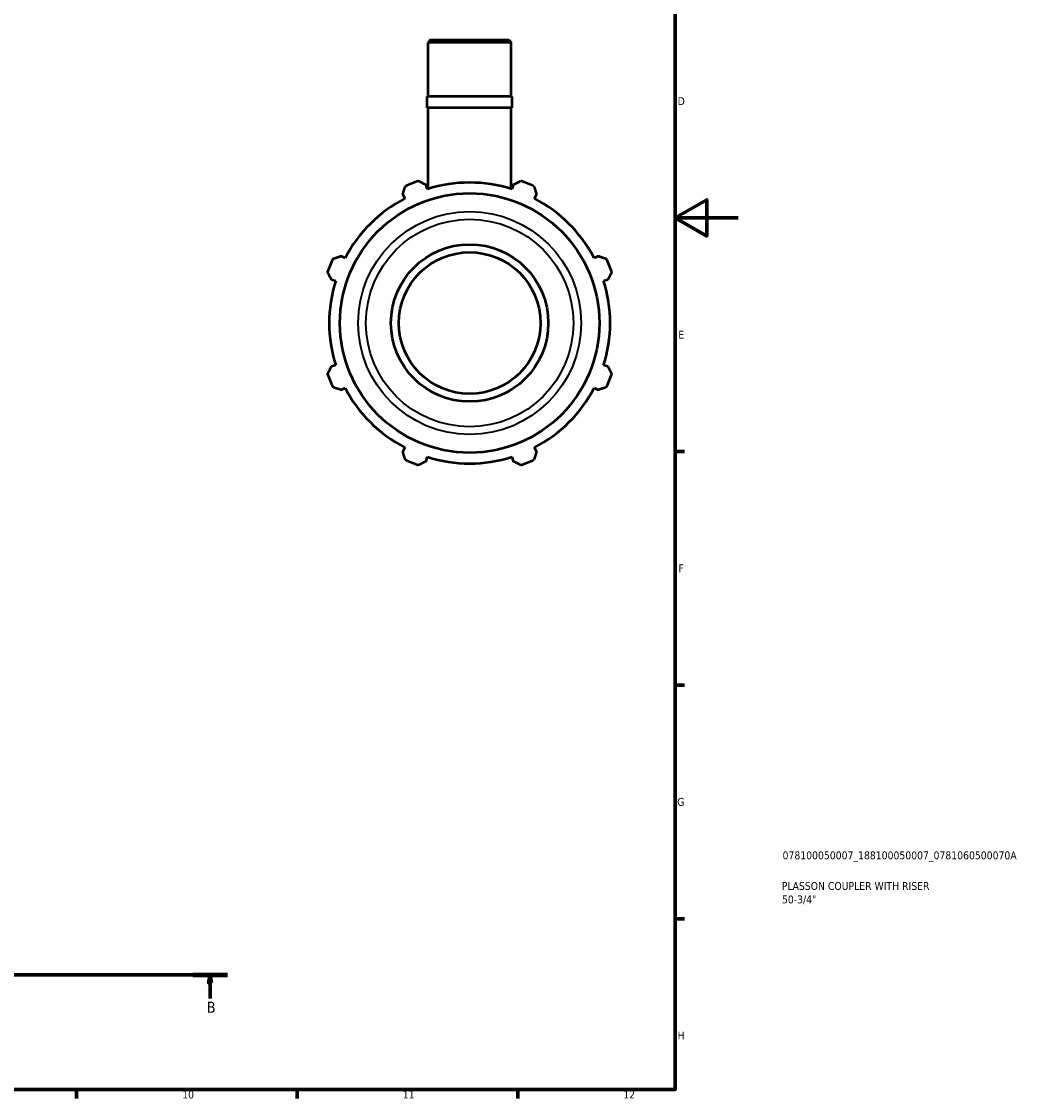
# Model space of a CAD drawing. Header units: millimetres. Extents: x 0 to 931, y 0 to 823.
# Tile 5 of 6: x 613 to 931, y 17 to 359. Entities that reach past the tile are written whole.
import ezdxf

# ---------------------------------------------------------------- set-up
doc = ezdxf.new("R2010")
doc.units = ezdxf.units.MM
doc.linetypes.add('CHAIN', pattern=[0.7087, 0.4724, -0.0591, 0.1181, -0.0591])
for name, color, linetype, lineweight in [('Border (ISO)', 7, 'Continuous', 70), ('Section Line (ISO)', 7, 'CHAIN', 70), ('Title (ISO)', 7, 'Continuous', 50), ('Visible (ISO)', 7, 'Continuous', 50), ('Visible Narrow (ISO)', 7, 'Continuous', 35)]:
    doc.layers.add(name, color=color, linetype=linetype, lineweight=lineweight)
doc.styles.add('Label Text (ISO)', font='tahoma.ttf')
doc.styles.add('Note Text (ISO)', font='tahoma.ttf')

# ---------------------------------------------------------------- blocks, each defined once
blk = doc.blocks.new('Borders Default Border')
at = {"layer": 'Border (ISO)'}
for p, q in [((821, 222.75), (823.9, 222.75)), ((821, 148.5), (823.9, 148.5)), ((821, 74.25), (823.9, 74.25)), ((630.75, 20), (630.75, 17.1)), ((700.83, 20), (700.83, 17.1)), ((770.92, 20), (770.92, 17.1))]:
    blk.add_line(p, q, dxfattribs=at)
at = {"layer": 'Border (ISO)', "flags": 128}
for points in [[(20, 20), (20, 574), (821, 574), (821, 20), (20, 20)], [(841, 297), (821, 297), (831, 302.77), (831, 291.23), (821, 297)]]:
    blk.add_lwpolyline(points, dxfattribs=at)
at = {"layer": 'Border (ISO)', "color": 232, "true_color": 0xca0064, "char_height": 2.5, "attachment_point": 7, "style": 'Note Text (ISO)'}
for s, insert in [('D', (821.73, 332.88)), ('E', (821.94, 258.63)), ('F', (822, 184.38)), ('G', (821.61, 110.08)), ('H', (821.74, 35.88)), ('10', (664.29, 17.05)), ('11', (734.37, 17.1)), ('12', (804.46, 17.1))]:
    blk.add_mtext(s, dxfattribs=dict(at, insert=insert))
blk = doc.blocks.new('Title Blocks ISO')
at = {"layer": 'Title (ISO)', "color": 232, "true_color": 0xca0064, "style": 'Note Text (ISO)'}
for tag, p in [('PART_NUMBER_001', (34.08, 73.13)), ('DESCRIPTION_001', (33.84, 63.4)), ('DESCRIPTION_002', (33.88, 59.12))]:
    blk.add_attdef(tag, p, '', height=2.5, dxfattribs=at)
blk = doc.blocks.new('2dTransSection0')
at = {"layer": 'Section Line (ISO)', "linetype": 'CHAIN'}
blk.add_line((235.42, 56.35), (678.66, 56.35), dxfattribs=at)
at = {"layer": 'Section Line (ISO)', "linetype": 'Continuous', "lineweight": 140}
blk.add_line((667.64, 56.35), (678.66, 56.35), dxfattribs=at)
at = {"layer": 'Section Line (ISO)', "linetype": 'Continuous'}
for p, q in [((673.15, 56.35), (672.65, 53.85)), ((673.15, 53.85), (673.15, 56.35)), ((673.65, 53.85), (673.15, 56.35)), ((672.65, 53.85), (673.65, 53.85)), ((673.15, 48.91), (673.15, 53.85))]:
    blk.add_line(p, q, dxfattribs=at)
at = {"layer": 'Section Line (ISO)', "linetype": 'Continuous', "flags": 128}
blk.add_lwpolyline([(673.65, 53.85), (673.15, 56.35), (672.65, 53.85), (673.65, 53.85)], dxfattribs=at)
at = {"layer": 'Section Line (ISO)'}
blk.add_solid([(673.65, 53.85), (673.15, 56.35), (672.65, 53.85), (673.65, 53.85)], dxfattribs=at)
at = {"layer": 'Section Line (ISO)', "insert": (672.08, 44.35), "char_height": 3.5, "attachment_point": 7, "style": 'Label Text (ISO)'}
blk.add_mtext('B', dxfattribs=at)

msp = doc.modelspace()

# ---------------------------------------------------------------- linework, layer by layer
at = {"layer": 'Visible (ISO)'}
for p, q in [((743.2136, 353.5992), (742.4204, 352.806)), ((768.8614, 352.806), (742.4204, 352.806)), ((742.4204, 335.5992), (742.4204, 352.806)), ((743.2136, 353.5992), (768.0681, 353.5992)), ((768.0681, 353.5992), (768.8614, 352.806)), ((768.8614, 335.5992), (768.8614, 352.806)), ((769.1258, 335.5992), (742.156, 335.5992)), ((742.156, 331.9992), (742.156, 335.5992)), ((769.1258, 331.9992), (769.1258, 335.5992)), ((769.1258, 331.9992), (742.156, 331.9992)), ((742.4204, 306.2366), (742.4204, 331.9992)), ((768.8614, 306.2366), (768.8614, 331.9992)), ((742.2174, 306.1731), (741.7844, 307.5465)), ((769.4974, 307.5465), (769.0644, 306.1731)), ((734.3635, 304.4727), (735.0284, 303.1954)), ((776.2533, 303.1954), (776.9183, 304.4727)), ((716.0447, 284.2117), (714.7674, 284.8766)), ((796.5143, 284.8766), (795.237, 284.2117)), ((711.6936, 277.4557), (713.067, 277.0227)), ((798.2148, 277.0227), (799.5882, 277.4557)), ((713.067, 250.1757), (711.6936, 249.7427)), ((799.5882, 249.7427), (798.2148, 250.1757)), ((714.7674, 242.3218), (716.0447, 242.9868)), ((795.237, 242.9868), (796.5143, 242.3218)), ((735.0284, 224.0031), (734.3635, 222.7258)), ((776.9183, 222.7258), (776.2533, 224.0031)), ((741.7844, 219.6519), (742.2174, 221.0253)), ((769.0644, 221.0253), (769.4974, 219.6519))]:
    msp.add_line(p, q, dxfattribs=at)
for radius in [41.2237, 25, 22.5]:
    msp.add_circle((755.6409, 263.5992), radius, dxfattribs=at)
for radius, start, end in [(48, 109.791984, 115.208016), (44.64, 72.5, 107.5), (48, 64.791984, 70.208016), (44.64, 117.5, 152.5), (44.64, 27.5, 62.5), (48, 154.791984, 160.208016), (48, 19.791984, 25.208016), (44.64, 162.5, 197.5), (44.64, 342.5, 17.5), (48, 199.791984, 205.208016), (48, 334.791984, 340.208016), (44.64, 207.5, 242.5), (44.64, 297.5, 332.5), (48, 244.791984, 250.208016), (44.64, 252.5, 287.5), (48, 289.791984, 295.208016)]:
    msp.add_arc((755.6409, 263.5992), radius, start, end, dxfattribs=at)
for points, weights in [([(739.3878, 308.7638), (740.6105, 308.1427), (741.7844, 307.5465)], [1, 1.00162742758, 1.00243851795]), ([(769.4974, 307.5465), (770.6712, 308.1427), (771.894, 308.7638)], [1.00243851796, 1.00162742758, 1]), ([(734.3635, 304.4727), (734.7719, 305.7243), (735.1974, 307.0281)], [1.00243851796, 1.00162742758, 1]), ([(776.0844, 307.0281), (776.5098, 305.7243), (776.9183, 304.4727)], [1, 1.00162742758, 1.00243851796]), ([(712.212, 284.0427), (713.5158, 284.4682), (714.7674, 284.8766)], [1, 1.00162742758, 1.00243851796]), ([(796.5143, 284.8766), (797.766, 284.4682), (799.0697, 284.0427)], [1.00243851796, 1.00162742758, 1]), ([(711.6936, 277.4557), (711.0974, 278.6296), (710.4763, 279.8523)], [1.00243851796, 1.00162742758, 1]), ([(800.8054, 279.8523), (800.1844, 278.6296), (799.5882, 277.4557)], [1, 1.00162742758, 1.00243851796]), ([(710.4763, 247.3461), (711.0974, 248.5689), (711.6936, 249.7427)], [1, 1.00162742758, 1.00243851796]), ([(799.5882, 249.7427), (800.1844, 248.5689), (800.8054, 247.3461)], [1.00243851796, 1.00162742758, 1]), ([(714.7674, 242.3218), (713.5158, 242.7303), (712.212, 243.1557)], [1.00243851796, 1.00162742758, 1]), ([(799.0697, 243.1557), (797.766, 242.7303), (796.5143, 242.3218)], [1, 1.00162742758, 1.00243851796]), ([(735.1974, 220.1704), (734.7719, 221.4741), (734.3635, 222.7258)], [1, 1.00162742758, 1.00243851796]), ([(776.9183, 222.7258), (776.5098, 221.4741), (776.0844, 220.1704)], [1.00243851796, 1.00162742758, 1]), ([(741.7844, 219.6519), (740.6105, 219.0557), (739.3878, 218.4347)], [1.00243851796, 1.00162742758, 1]), ([(771.894, 218.4347), (770.6712, 219.0557), (769.4974, 219.6519)], [1, 1.00162742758, 1.00243851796])]:
    msp.add_rational_spline(points, weights, degree=2, dxfattribs=at)
at = {"layer": 'Visible Narrow (ISO)'}
for radius in [35.4209, 32.9755]:
    msp.add_circle((755.6409, 263.5992), radius, dxfattribs=at)

# ---------------------------------------------------------------- block references
msp.add_blockref('Borders Default Border', (0, 0))
msp.add_blockref('Title Blocks ISO', (821, 20)).add_auto_attribs({'PART_NUMBER_001': '078100050007_188100050007_0781060500070A', 'DESCRIPTION_001': 'PLASSON COUPLER WITH RISER', 'DESCRIPTION_002': '50-3/4"'})
at = {"layer": 'Section Line (ISO)'}
msp.add_blockref('2dTransSection0', (0, 0), dxfattribs=at)

doc.saveas('drawing.dxf')
